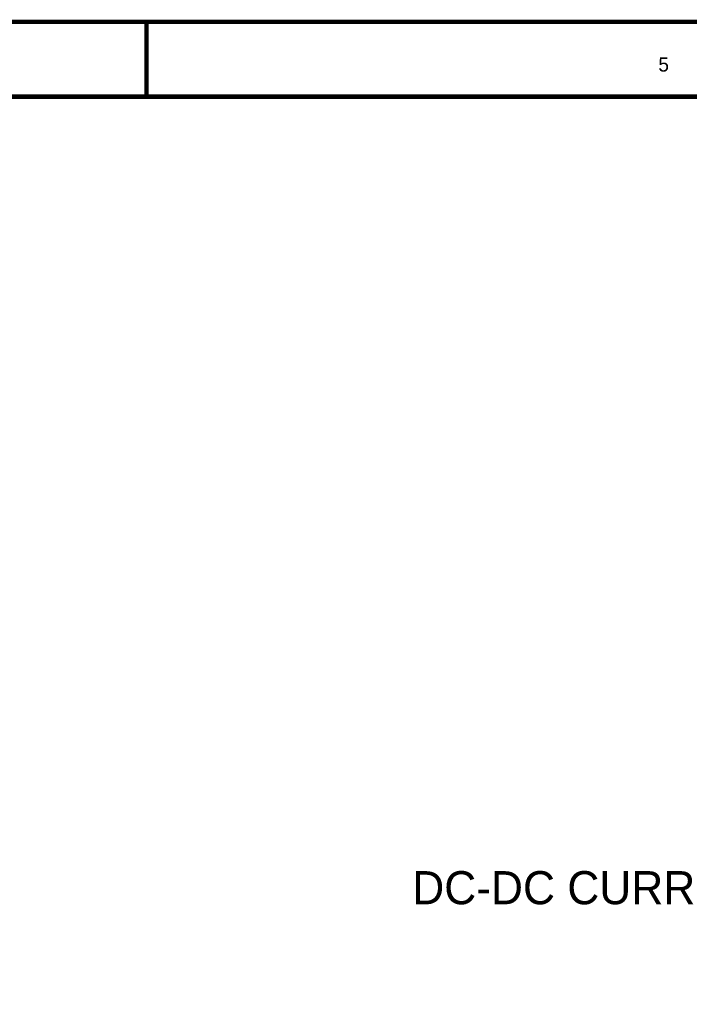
# Model space of a CAD drawing. Header units: inches. Extents: x 0 to 17, y 0 to 11.
# Tile 107 of 114: x 11 to 12.8, y 8.4 to 11. Entities that reach past the tile are written whole.
import ezdxf

# ---------------------------------------------------------------- set-up
doc = ezdxf.new("R2010")
doc.units = ezdxf.units.IN
doc.header["$MEASUREMENT"] = 0
doc.layers.add('Sheet', color=255, linetype='Continuous')

msp = doc.modelspace()

# ---------------------------------------------------------------- linework, layer by layer
at = {"layer": 'Sheet'}
for points in [[(0.0008, 11, 0.0118, 0.0118, 0), (17, 11, 0.0118, 0.0118, 0), (17, 0, 0.0118, 0.0118, 0), (0.0008, 0, 0.0118, 0.0118, 0), (0.0008, 11, 0.0118, 0.0118, 0)], [(0.0008, 11, 0.0039, 0.0039, 0), (0.0008, 0, 0.0039, 0.0039, 0), (17, 0, 0.0039, 0.0039, 0), (17, 11, 0.0039, 0.0039, 0), (0.0008, 11, 0.0039, 0.0039, 0), (0.0008, 11, 0.0039, 0.0039, 0)], [(0.2006, 10.7994, 0.0118, 0.0118, 0), (16.8002, 10.7994, 0.0118, 0.0118, 0), (16.8002, 0.1998, 0.0118, 0.0118, 0), (0.2006, 0.1998, 0.0118, 0.0118, 0), (0.2006, 10.7994, 0.0118, 0.0118, 0)], [(0.2006, 10.7994, 0.0039, 0.0039, 0), (0.2006, 0.1998, 0.0039, 0.0039, 0), (16.8002, 0.1998, 0.0039, 0.0039, 0), (16.8002, 10.7994, 0.0039, 0.0039, 0), (0.2006, 10.7994, 0.0039, 0.0039, 0), (0.2006, 10.7994, 0.0039, 0.0039, 0)]]:
    msp.add_lwpolyline(points, format="xyseb", close=True, dxfattribs=at)
msp.add_lwpolyline([(11.3335, 11, 0.0118, 0.0118, 0), (11.3335, 10.7998, 0.0118, 0.0118, 0)], format="xyseb", dxfattribs=at)

# ---------------------------------------------------------------- texts
for s, height, p in [('5', 0.0381, (12.7056, 10.8668)), ('DC-DC CURRENT MEASUREMENT', 0.088812, (12.0459, 8.6338))]:
    msp.add_text(s, height=height, dxfattribs=at).set_placement(p)

doc.saveas('drawing.dxf')
